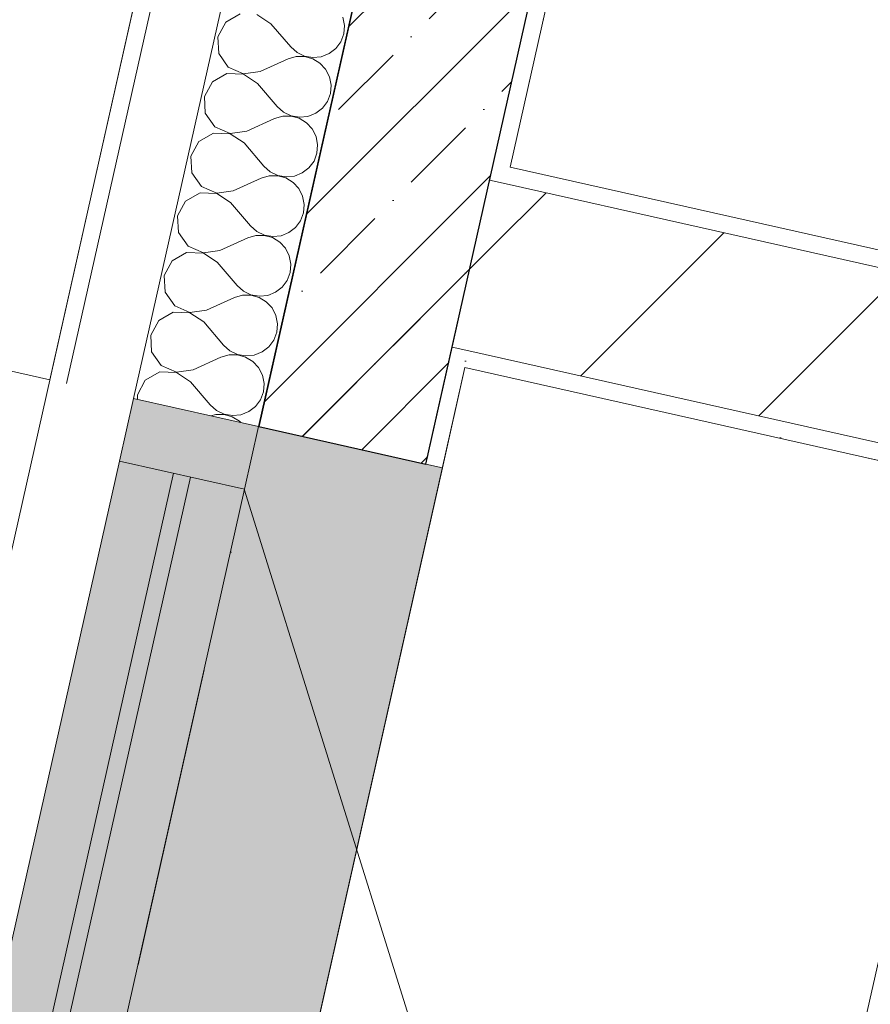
# Model space of a CAD drawing. Header units: millimetres. Extents: x -7145539 to -6664766, y 5874041 to 6141700.
# Tile 34 of 177: x -6940545 to -6939551, y 5896991 to 5898141. Entities that reach past the tile are written whole.
import ezdxf
from ezdxf.enums import TextEntityAlignment as Align

# ---------------------------------------------------------------- set-up
doc = ezdxf.new("R2010")
doc.units = ezdxf.units.MM
doc.header["$MEASUREMENT"] = 0
doc.linetypes.add('Штрихпунктирная', pattern=[670.277762, 352.777767, -176.388884, 0, -141.111112])
for name, color, linetype, lineweight in [('0_Ном._пера__120', 7, 'Continuous', 0), ('S - квартира_помещение.АР_Ном._пера__101', 252, 'Continuous', 0), ('АР-Стены_внешние_.АР_Ном._пера__1', 7, 'Continuous', 30), ('АР-Стены_внешние_.АР_Ном._пера__120', 7, 'Continuous', 15), ('АР-Стены_внутренние_пилоны.АР_Ном._пера__1', 7, 'Continuous', 15), ('АР-Чертеж-Оси_Осевые размеры.АР_Ном._пера__120', 7, 'Continuous', 0), ('АР-Чертеж-Размеры.АР_Ном._пера__1', 7, 'Continuous', 0), ('Окна Archicad_Ном._пера__1', 7, 'Continuous', 0), ('Окна Archicad_Ном._пера__120', 7, 'Continuous', 0), ('Паспорта Зон Archicad_Ном._пера__1', 7, 'Continuous', 0)]:
    doc.layers.add(name, color=color, linetype=linetype, lineweight=lineweight)
for name, color, linetype in [('S - квартира_помещение.АР', 7, 'Continuous'), ('АР-Стены_внешние_.АР', 7, 'Continuous'), ('АР-Стены_внутренние_пилоны.АР', 7, 'Continuous'), ('АР-Чертеж-Оси_Осевые размеры.АР', 7, 'Continuous'), ('АР-Чертеж-Размеры.АР', 7, 'Continuous'), ('Окна Archicad', 7, 'Continuous')]:
    doc.layers.add(name, color=color, linetype=linetype)
doc.styles.add('РЎР“Р•РќР•Р\xa0Р\x98Р\xa0_РЎРўР\x98Р›Р¬_1', font='txt')
doc.styles.add('РЎР“Р•РќР•Р\xa0Р\x98Р\xa0_РЎРўР\x98Р›Р¬_2', font='GOTHIC.TTF')
doc.styles.add('РЎР“Р•РќР•Р\xa0Р\x98Р\xa0_РЎРўР\x98Р›Р¬_6', font='GOST_Common.ttf')
doc.dimstyles.new('СГЕНЕРИР_СТИЛЬ__1', dxfattribs={"dimtxt": 150, "dimasz": 142.5, "dimexe": 0.18, "dimexo": 0.0625, "dimgap": 0, "dimtad": 1, "dimdec": 0, "dimzin": 0, "dimdsep": 46, "dimtxsty": 'РЎР“Р•РќР•Р\xa0Р\x98Р\xa0_РЎРўР\x98Р›Р¬_6', "dimblk": 'ARROWHEAD_6', "dimblk1": 'ARROWHEAD_6', "dimblk2": 'ARROWHEAD_6', "dimcen": 0.09, "dimse1": 1, "dimse2": 1, "dimclrd": 7, "dimclre": 7, "dimclrt": 7, "dimazin": 0, "dimtfac": 1, "dimtdec": 4, "dimtmove": 0, "dimatfit": 3, "dimfxl": 1, "dimtolj": 1, "dimtzin": 0, "dimarcsym": 0})
doc.dimstyles.new('СГЕНЕРИР_СТИЛЬ__11', dxfattribs={"dimtxt": 150, "dimasz": 142.5, "dimexe": 0.18, "dimexo": 10670.407976, "dimgap": 0, "dimtad": 1, "dimdec": 0, "dimzin": 0, "dimdsep": 46, "dimtxsty": 'РЎР“Р•РќР•Р\xa0Р\x98Р\xa0_РЎРўР\x98Р›Р¬_6', "dimblk": 'ARROWHEAD_6', "dimblk1": 'ARROWHEAD_6', "dimblk2": 'ARROWHEAD_6', "dimcen": 0.09, "dimclrd": 7, "dimclre": 7, "dimclrt": 7, "dimazin": 0, "dimtfac": 1, "dimtdec": 4, "dimtmove": 0, "dimatfit": 3, "dimfxl": 1, "dimtolj": 1, "dimtzin": 0, "dimarcsym": 0})
doc.dimstyles.new('СГЕНЕРИР_СТИЛЬ__12', dxfattribs={"dimtxt": 150, "dimasz": 142.5, "dimexe": 0.18, "dimexo": 0.157494, "dimgap": 0, "dimtad": 1, "dimdec": 0, "dimzin": 0, "dimdsep": 46, "dimtxsty": 'РЎР“Р•РќР•Р\xa0Р\x98Р\xa0_РЎРўР\x98Р›Р¬_6', "dimblk": 'ARROWHEAD_6', "dimblk1": 'ARROWHEAD_6', "dimblk2": 'ARROWHEAD_6', "dimcen": 0.09, "dimclrd": 7, "dimclre": 7, "dimclrt": 7, "dimazin": 0, "dimtfac": 1, "dimtdec": 4, "dimtmove": 0, "dimatfit": 3, "dimfxl": 1, "dimtolj": 1, "dimtzin": 0, "dimarcsym": 0})
pattern_1 = [(45, (-6321637.81, 6319297.94), (-111.369318, 111.369318), [0, -105, 0, -157.5]), (110, (-6321287.81, 6319297.94), (148.001588, 53.868173), [0, -77, 0, -133])]
pattern_2 = [(45, (-6321637.81, 6318947.94), (-127.279217, 127.279217), [])]

# ---------------------------------------------------------------- blocks, each defined once
blk = doc.blocks.new('Жилая комната №2_2_33_1', base_point=(-6938241.6, 5901599.4))
at = {"layer": 'S - квартира_помещение.АР_Ном._пера__101', "color": 252, "linetype": 'Continuous', "lineweight": 0, "flags": 128}
blk.add_lwpolyline([(-6935650.1, 5902152.8), (-6938869.8, 5902875.9), (-6939972, 5897968.6), (-6936752.3, 5897245.4)], close=True, dxfattribs=at)
at = {"layer": 'Паспорта Зон Archicad_Ном._пера__1', "color": 7, "lineweight": 0, "style": 'РЎР“Р•РќР•Р\xa0Р\x98Р\xa0_РЎРўР\x98Р›Р¬_1'}
blk.add_attdef('ROOM_NUMBER', text='', height=250, rotation=347.3411, dxfattribs=at).set_placement((-6937670.1, 5900870.7), align=Align.MIDDLE_CENTER)
blk = doc.blocks.new('Жилая комната №3_3_48_1', base_point=(-6939724.1, 5891678.4))
at = {"layer": 'S - квартира_помещение.АР_Ном._пера__101', "color": 252, "linetype": 'Continuous', "lineweight": 0, "flags": 128}
blk.add_lwpolyline([(-6937768.9, 5892718.2), (-6936804.7, 5897011.2), (-6940024.6, 5897734.4), (-6940988.8, 5893441.4)], close=True, dxfattribs=at)
at = {"layer": 'Паспорта Зон Archicad_Ном._пера__1', "color": 7, "lineweight": 0, "style": 'РЎР“Р•РќР•Р\xa0Р\x98Р\xa0_РЎРўР\x98Р›Р¬_1'}
blk.add_attdef('ROOM_NUMBER', text='', height=250, rotation=347.3411, dxfattribs=at).set_placement((-6938769.5, 5895734.2), align=Align.MIDDLE_CENTER)
blk = doc.blocks.new('*X916', base_point=(-6321637.8, 6318947.9))
at = {"layer": 'АР-Стены_внешние_.АР_Ном._пера__1', "color": 7, "linetype": 'Continuous', "lineweight": 0}
for p, q in [((-6940287.1, 5898147.5), (-6940304.1, 5898137.8)), ((-6940251.4, 5898136), (-6940267.6, 5898146.9)), ((-6940165.4, 5898134), (-6940167.3, 5898143.7)), ((-6940304.1, 5898137.8), (-6940313.4, 5898120.7)), ((-6940251.4, 5898136), (-6940228.2, 5898108.9)), ((-6940166.2, 5898124.2), (-6940165.4, 5898134)), ((-6940313.4, 5898120.7), (-6940312.3, 5898101.2)), ((-6940169.6, 5898115), (-6940166.2, 5898124.2)), ((-6940228.2, 5898108.9), (-6940220.8, 5898102.3)), ((-6940183.3, 5898101.1), (-6940175.5, 5898107.1)), ((-6940175.5, 5898107.1), (-6940169.6, 5898115)), ((-6940312.3, 5898101.2), (-6940301.1, 5898085.2)), ((-6940263.9, 5898080.3), (-6940231.3, 5898094.9)), ((-6940221.9, 5898097.7), (-6940231.3, 5898094.9)), ((-6940212, 5898097.8), (-6940221.9, 5898097.7)), ((-6940220.8, 5898102.3), (-6940211.9, 5898098.1)), ((-6940202.5, 5898095.1), (-6940212, 5898097.8)), ((-6940211.9, 5898098.1), (-6940202.2, 5898096.4)), ((-6940194.1, 5898090), (-6940202.5, 5898095.1)), ((-6940202.2, 5898096.4), (-6940192.4, 5898097.4)), ((-6940192.4, 5898097.4), (-6940183.3, 5898101.1)), ((-6940301.1, 5898085.2), (-6940283.2, 5898077.5)), ((-6940187.4, 5898082.8), (-6940194.1, 5898090)), ((-6940182.9, 5898074), (-6940187.4, 5898082.8)), ((-6940302.8, 5898077.8), (-6940319.7, 5898068.1)), ((-6940283.3, 5898077.2), (-6940302.8, 5898077.8)), ((-6940267, 5898066.3), (-6940283.3, 5898077.2)), ((-6940283.2, 5898077.5), (-6940263.9, 5898080.3)), ((-6940181, 5898064.4), (-6940182.9, 5898074)), ((-6940319.7, 5898068.1), (-6940329, 5898051)), ((-6940267, 5898066.3), (-6940243.8, 5898039.2)), ((-6940181.8, 5898054.5), (-6940181, 5898064.4)), ((-6940329, 5898051), (-6940327.9, 5898031.5)), ((-6940185.3, 5898045.3), (-6940181.8, 5898054.5)), ((-6940243.8, 5898039.2), (-6940236.5, 5898032.6)), ((-6940198.9, 5898031.4), (-6940191.1, 5898037.4)), ((-6940191.1, 5898037.4), (-6940185.3, 5898045.3)), ((-6940327.9, 5898031.5), (-6940316.8, 5898015.5)), ((-6940279.5, 5898010.6), (-6940247, 5898025.2)), ((-6940237.5, 5898028), (-6940247, 5898025.2)), ((-6940227.7, 5898028.1), (-6940237.5, 5898028)), ((-6940236.5, 5898032.6), (-6940227.6, 5898028.4)), ((-6940218.2, 5898025.5), (-6940227.7, 5898028.1)), ((-6940227.6, 5898028.4), (-6940217.9, 5898026.7)), ((-6940209.7, 5898020.3), (-6940218.2, 5898025.5)), ((-6940217.9, 5898026.7), (-6940208.1, 5898027.7)), ((-6940208.1, 5898027.7), (-6940198.9, 5898031.4)), ((-6940316.8, 5898015.5), (-6940298.9, 5898007.8)), ((-6940203, 5898013.1), (-6940209.7, 5898020.3)), ((-6940198.6, 5898004.3), (-6940203, 5898013.1)), ((-6940318.4, 5898008.1), (-6940335.4, 5897998.5)), ((-6940298.9, 5898007.5), (-6940318.4, 5898008.1)), ((-6940298.9, 5898007.8), (-6940279.5, 5898010.6)), ((-6940282.7, 5897996.7), (-6940298.9, 5898007.5)), ((-6940196.7, 5897994.7), (-6940198.6, 5898004.3)), ((-6940335.4, 5897998.5), (-6940344.7, 5897981.3)), ((-6940282.7, 5897996.7), (-6940259.5, 5897969.5)), ((-6940197.5, 5897984.8), (-6940196.7, 5897994.7)), ((-6940344.7, 5897981.3), (-6940343.6, 5897961.8)), ((-6940200.9, 5897975.6), (-6940197.5, 5897984.8)), ((-6940259.5, 5897969.5), (-6940252.1, 5897962.9)), ((-6940214.6, 5897961.7), (-6940206.8, 5897967.7)), ((-6940206.8, 5897967.7), (-6940200.9, 5897975.6)), ((-6940343.6, 5897961.8), (-6940332.4, 5897945.8)), ((-6940253.2, 5897958.3), (-6940262.6, 5897955.5)), ((-6940243.3, 5897958.4), (-6940253.2, 5897958.3)), ((-6940252.1, 5897962.9), (-6940243.2, 5897958.7)), ((-6940233.8, 5897955.8), (-6940243.3, 5897958.4)), ((-6940243.2, 5897958.7), (-6940233.5, 5897957)), ((-6940225.4, 5897950.6), (-6940233.8, 5897955.8)), ((-6940233.5, 5897957), (-6940223.7, 5897958)), ((-6940223.7, 5897958), (-6940214.6, 5897961.7)), ((-6940332.4, 5897945.8), (-6940314.5, 5897938.1)), ((-6940295.2, 5897940.9), (-6940262.6, 5897955.5)), ((-6940218.7, 5897943.4), (-6940225.4, 5897950.6)), ((-6940334.1, 5897938.5), (-6940351, 5897928.8)), ((-6940314.6, 5897937.8), (-6940334.1, 5897938.5)), ((-6940298.3, 5897927), (-6940314.6, 5897937.8)), ((-6940314.5, 5897938.1), (-6940295.2, 5897940.9)), ((-6940214.2, 5897934.6), (-6940218.7, 5897943.4)), ((-6940212.3, 5897925), (-6940214.2, 5897934.6)), ((-6940351, 5897928.8), (-6940360.3, 5897911.6)), ((-6940298.3, 5897927), (-6940275.1, 5897899.8)), ((-6940213.1, 5897915.1), (-6940212.3, 5897925)), ((-6940360.3, 5897911.6), (-6940359.3, 5897892.1)), ((-6940216.6, 5897905.9), (-6940213.1, 5897915.1)), ((-6940275.1, 5897899.8), (-6940267.8, 5897893.3)), ((-6940222.4, 5897898), (-6940216.6, 5897905.9)), ((-6940359.3, 5897892.1), (-6940348.1, 5897876.1)), ((-6940268.8, 5897888.6), (-6940278.3, 5897885.9)), ((-6940259, 5897888.7), (-6940268.8, 5897888.6)), ((-6940267.8, 5897893.3), (-6940258.9, 5897889)), ((-6940249.5, 5897886.1), (-6940259, 5897888.7)), ((-6940258.9, 5897889), (-6940249.2, 5897887.3)), ((-6940249.2, 5897887.3), (-6940239.4, 5897888.3)), ((-6940239.4, 5897888.3), (-6940230.2, 5897892)), ((-6940230.2, 5897892), (-6940222.4, 5897898)), ((-6940348.1, 5897876.1), (-6940330.2, 5897868.4)), ((-6940310.8, 5897871.2), (-6940278.3, 5897885.9)), ((-6940241, 5897881), (-6940249.5, 5897886.1)), ((-6940234.3, 5897873.7), (-6940241, 5897881)), ((-6940349.7, 5897868.8), (-6940366.7, 5897859.1)), ((-6940330.2, 5897868.1), (-6940349.7, 5897868.8)), ((-6940330.2, 5897868.4), (-6940310.8, 5897871.2)), ((-6940314, 5897857.3), (-6940330.2, 5897868.1)), ((-6940229.9, 5897864.9), (-6940234.3, 5897873.7)), ((-6940228, 5897855.3), (-6940229.9, 5897864.9)), ((-6940366.7, 5897859.1), (-6940376, 5897841.9)), ((-6940314, 5897857.3), (-6940290.8, 5897830.1)), ((-6940228.8, 5897845.5), (-6940228, 5897855.3)), ((-6940376, 5897841.9), (-6940374.9, 5897822.4)), ((-6940232.2, 5897836.2), (-6940228.8, 5897845.5)), ((-6940290.8, 5897830.1), (-6940283.4, 5897823.6)), ((-6940238.1, 5897828.3), (-6940232.2, 5897836.2)), ((-6940374.9, 5897822.4), (-6940363.7, 5897806.4)), ((-6940284.5, 5897818.9), (-6940293.9, 5897816.2)), ((-6940274.6, 5897819), (-6940284.5, 5897818.9)), ((-6940283.4, 5897823.6), (-6940274.6, 5897819.3)), ((-6940274.6, 5897819.3), (-6940264.8, 5897817.6)), ((-6940265.1, 5897816.4), (-6940274.6, 5897819)), ((-6940264.8, 5897817.6), (-6940255, 5897818.6)), ((-6940255, 5897818.6), (-6940245.9, 5897822.3)), ((-6940245.9, 5897822.3), (-6940238.1, 5897828.3)), ((-6940363.7, 5897806.4), (-6940345.8, 5897798.7)), ((-6940326.5, 5897801.5), (-6940293.9, 5897816.2)), ((-6940256.7, 5897811.3), (-6940265.1, 5897816.4)), ((-6940250, 5897804), (-6940256.7, 5897811.3)), ((-6940365.4, 5897799.1), (-6940382.3, 5897789.4)), ((-6940345.9, 5897798.4), (-6940365.4, 5897799.1)), ((-6940329.6, 5897787.6), (-6940345.9, 5897798.4)), ((-6940345.8, 5897798.7), (-6940326.5, 5897801.5)), ((-6940245.5, 5897795.3), (-6940250, 5897804)), ((-6940243.6, 5897785.6), (-6940245.5, 5897795.3)), ((-6940382.3, 5897789.4), (-6940391.6, 5897772.2)), ((-6940329.6, 5897787.6), (-6940306.5, 5897760.4)), ((-6940244.4, 5897775.8), (-6940243.6, 5897785.6)), ((-6940391.6, 5897772.2), (-6940390.6, 5897752.7)), ((-6940247.9, 5897766.5), (-6940244.4, 5897775.8)), ((-6940306.5, 5897760.4), (-6940299.1, 5897753.9)), ((-6940253.8, 5897758.6), (-6940247.9, 5897766.5)), ((-6940390.6, 5897752.7), (-6940379.4, 5897736.7)), ((-6940300.1, 5897749.2), (-6940309.6, 5897746.5)), ((-6940290.3, 5897749.3), (-6940300.1, 5897749.2)), ((-6940299.1, 5897753.9), (-6940290.2, 5897749.6)), ((-6940280.8, 5897746.7), (-6940290.3, 5897749.3)), ((-6940290.2, 5897749.6), (-6940280.5, 5897747.9)), ((-6940280.5, 5897747.9), (-6940270.7, 5897748.9)), ((-6940270.7, 5897748.9), (-6940261.6, 5897752.6)), ((-6940261.6, 5897752.6), (-6940253.8, 5897758.6)), ((-6940342.2, 5897731.8), (-6940309.6, 5897746.5)), ((-6940272.4, 5897741.6), (-6940280.8, 5897746.7)), ((-6940265.7, 5897734.3), (-6940272.4, 5897741.6)), ((-6940381, 5897729.4), (-6940398, 5897719.7)), ((-6940361.5, 5897728.7), (-6940381, 5897729.4)), ((-6940379.4, 5897736.7), (-6940361.5, 5897729)), ((-6940361.5, 5897729), (-6940342.2, 5897731.8)), ((-6940345.3, 5897717.9), (-6940361.5, 5897728.7)), ((-6940261.2, 5897725.6), (-6940265.7, 5897734.3)), ((-6940259.3, 5897715.9), (-6940261.2, 5897725.6)), ((-6940398, 5897719.7), (-6940407.3, 5897702.5)), ((-6940345.3, 5897717.9), (-6940322.1, 5897690.7)), ((-6940260.1, 5897706.1), (-6940259.3, 5897715.9)), ((-6940263.6, 5897696.8), (-6940260.1, 5897706.1)), ((-6940407.3, 5897702.5), (-6940407, 5897697.2)), ((-6940269.4, 5897688.9), (-6940263.6, 5897696.8)), ((-6940322.1, 5897690.7), (-6940314.7, 5897684.2)), ((-6940305.9, 5897679.6), (-6940315.8, 5897679.5)), ((-6940314.7, 5897684.2), (-6940305.9, 5897679.9)), ((-6940305.9, 5897679.9), (-6940296.2, 5897678.2)), ((-6940296.4, 5897677), (-6940305.9, 5897679.6)), ((-6940286.4, 5897679.2), (-6940277.2, 5897682.9)), ((-6940277.2, 5897682.9), (-6940269.4, 5897688.9)), ((-6940315.8, 5897679.5), (-6940321.3, 5897677.9)), ((-6940288, 5897671.9), (-6940296.4, 5897677)), ((-6940296.2, 5897678.2), (-6940286.4, 5897679.2)), ((-6940286.4, 5897670.1), (-6940288, 5897671.9))]:
    blk.add_line(p, q, dxfattribs=at)
blk = doc.blocks.new('Горизонтальное Многостворчатое Окно 23[26]_1', base_point=(-6321637.8, 6318947.9))
at = {"layer": 'Окна Archicad', "linetype": 'Continuous', "lineweight": 0, "true_color": 0xffffff}
for points in [[(-6940265.6, 5897665.4), (-6940411.9, 5897698.3), (-6940428.3, 5897625.1), (-6940282, 5897592.3)], [(-6940265.6, 5897665.4), (-6940703.8, 5895714.3), (-6940489.1, 5895666.1), (-6940050.9, 5897617.2)], [(-6940282, 5897592.3), (-6940428.3, 5897625.1), (-6940622.8, 5896759.3), (-6940476.5, 5896726.5)]]:
    blk.add_hatch(color=7, dxfattribs=at).paths.add_polyline_path(points)
at = {"layer": 'Окна Archicad_Ном._пера__1', "color": 7, "linetype": 'Continuous', "lineweight": 15}
blk.add_line((-6940265.6, 5897665.4), (-6940070.4, 5897621.6), dxfattribs=at)
at = {"layer": 'Окна Archicad_Ном._пера__1', "color": 7, "linetype": 'Continuous', "lineweight": 0}
blk.add_line((-6940070.4, 5897621.6), (-6940050.9, 5897617.2), dxfattribs=at)
at = {"layer": 'Окна Archicad_Ном._пера__120', "color": 7, "linetype": 'Continuous', "lineweight": 0}
for p, q in [((-6940428.3, 5897625.1), (-6940411.9, 5897698.3)), ((-6940411.9, 5897698.3), (-6940265.6, 5897665.4)), ((-6940265.6, 5897665.4), (-6940282, 5897592.3)), ((-6940428.3, 5897625.1), (-6940622.8, 5896759.3)), ((-6940282, 5897592.3), (-6940428.3, 5897625.1)), ((-6940559.4, 5896745.1), (-6940364.9, 5897610.9)), ((-6940050.9, 5897617.2), (-6940489.1, 5895666.1)), ((-6940345.4, 5897606.5), (-6940539.9, 5896740.7)), ((-6940282, 5897592.3), (-6940476.5, 5896726.5))]:
    blk.add_line(p, q, dxfattribs=at)
blk = doc.blocks.new('Стена_241_1', base_point=(-6937778.1, 5907827.4))
at = {"layer": 'АР-Стены_внешние_.АР', "linetype": 'Continuous', "lineweight": 0, "true_color": 0x000000}
h = blk.add_hatch(dxfattribs=at)
h.set_pattern_fill('БЛОКИ_БЕТОННЫЕ_ЭФФЕКТИВН_70', color=18, style=0, pattern_type=2)
h.set_pattern_definition([(45, (-6321637.81, 6318947.94), (-127.27922, 127.27922), [])])
h.paths.add_polyline_path([(-6939781.2, 5899821.7), (-6940265.6, 5897665.4), (-6940070.4, 5897621.6), (-6939586.1, 5899777.9)])
h = blk.add_hatch(dxfattribs=at)
h.set_pattern_fill('ШТУКАТУРКА__ГИПС_01_0001', color=18, style=0, pattern_type=2)
h.set_pattern_definition(pattern_1)
h.paths.add_polyline_path([(-6939972, 5897968.6), (-6939566.6, 5899773.5), (-6939586.1, 5899777.9), (-6939991.5, 5897972.9)])
h = blk.add_hatch(dxfattribs=at)
h.set_pattern_fill('ШТУКАТУРКА__ГИПС_01_0001', color=18, style=0, pattern_type=2)
h.set_pattern_definition(pattern_1)
h.paths.add_polyline_path([(-6939976.4, 5897949.1), (-6939972, 5897968.6), (-6939991.5, 5897972.9), (-6939995.9, 5897953.4)])
h = blk.add_hatch(dxfattribs=at)
h.set_pattern_fill('ШТУКАТУРКА__ГИПС_01_0001', color=18, style=0, pattern_type=2)
h.set_pattern_definition(pattern_1)
h.paths.add_polyline_path([(-6940024.6, 5897734.4), (-6940020.2, 5897753.9), (-6940039.7, 5897758.3), (-6940044.1, 5897738.8)])
h = blk.add_hatch(dxfattribs=at)
h.set_pattern_fill('ШТУКАТУРКА__ГИПС_01_0001', color=18, style=0, pattern_type=2)
h.set_pattern_definition(pattern_1)
h.paths.add_polyline_path([(-6940044.1, 5897738.8), (-6940070.4, 5897621.6), (-6940050.9, 5897617.2), (-6940024.6, 5897734.4)])
at = {"layer": 'АР-Стены_внешние_.АР_Ном._пера__1', "color": 7, "linetype": 'Continuous', "lineweight": 0}
for p, q in [((-6940005.7, 5899872.1), (-6940490, 5897715.8)), ((-6939927.6, 5899854.6), (-6940411.9, 5897698.3))]:
    blk.add_line(p, q, dxfattribs=at)
at = {"layer": 'АР-Стены_внешние_.АР_Ном._пера__1', "color": 7, "linetype": 'Continuous', "lineweight": 15}
for p, q in [((-6939781.2, 5899821.7), (-6940265.6, 5897665.4)), ((-6939995.9, 5897953.4), (-6939586.1, 5899777.9)), ((-6939995.9, 5897953.4), (-6940039.7, 5897758.3)), ((-6939976.4, 5897949.1), (-6939995.9, 5897953.4)), ((-6940070.4, 5897621.6), (-6940039.7, 5897758.3)), ((-6940039.7, 5897758.3), (-6940020.2, 5897753.9))]:
    blk.add_line(p, q, dxfattribs=at)
at = {"layer": 'АР-Стены_внешние_.АР_Ном._пера__1', "color": 7, "linetype": 'Continuous', "lineweight": 0, "flags": 128}
for points in [[(-6940025.2, 5899876.5), (-6940509.5, 5897720.2)], [(-6939972, 5897968.6), (-6939566.6, 5899773.5)], [(-6940050.9, 5897617.2), (-6940024.6, 5897734.4)]]:
    blk.add_lwpolyline(points, dxfattribs=at)
at = {"layer": 'АР-Стены_внешние_.АР', "color": 7, "lineweight": 0}
blk.add_blockref('*X916', (-6321637.8, 6318947.9), dxfattribs=at)
at = {"layer": 'Окна Archicad', "color": 7, "linetype": 'Continuous', "lineweight": 0}
blk.add_blockref('Горизонтальное Многостворчатое Окно 23[26]_1', (-6321637.8, 6318947.9), dxfattribs=at)
blk = doc.blocks.new('Стена_259_1', base_point=(-6936661.5, 5897102))
at = {"layer": 'АР-Стены_внутренние_пилоны.АР', "linetype": 'Continuous', "lineweight": 0, "true_color": 0x000000}
h = blk.add_hatch(dxfattribs=at)
h.set_pattern_fill('ШТУКАТУРКА__ГИПС_01_0001', color=18, style=0, pattern_type=2)
h.set_pattern_definition(pattern_1)
h.paths.add_polyline_path([(-6936752.3, 5897245.4), (-6939972, 5897968.6), (-6939976.4, 5897949.1), (-6936756.7, 5897225.9)])
h = blk.add_hatch(dxfattribs=at)
h.set_pattern_fill('БЛОКИ_БЕТОННЫЕ_ЭФФЕКТИВН_78', color=18, style=0, pattern_type=2)
h.set_pattern_definition(pattern_2)
h.paths.add_polyline_path([(-6940020.2, 5897753.9), (-6939976.4, 5897949.1), (-6939995.9, 5897953.4), (-6940039.7, 5897758.3)])
h = blk.add_hatch(dxfattribs=at)
h.set_pattern_fill('БЛОКИ_БЕТОННЫЕ_ЭФФЕКТИВН_78', color=18, style=0, pattern_type=2)
h.set_pattern_definition(pattern_2)
h.paths.add_polyline_path([(-6939976.4, 5897949.1), (-6940020.2, 5897753.9), (-6936781, 5897026.4), (-6936737.2, 5897221.5)])
h = blk.add_hatch(dxfattribs=at)
h.set_pattern_fill('ШТУКАТУРКА__ГИПС_01_0001', color=18, style=0, pattern_type=2)
h.set_pattern_definition(pattern_1)
h.paths.add_polyline_path([(-6936800.3, 5897030.7), (-6940020.2, 5897753.9), (-6940024.6, 5897734.4), (-6936804.7, 5897011.2)])
at = {"layer": 'АР-Стены_внешние_.АР_Ном._пера__1', "color": 7, "linetype": 'Continuous', "lineweight": 15}
for p, q in [((-6939995.9, 5897953.4), (-6940039.7, 5897758.3)), ((-6939976.4, 5897949.1), (-6939995.9, 5897953.4)), ((-6940039.7, 5897758.3), (-6940020.2, 5897753.9))]:
    blk.add_line(p, q, dxfattribs=at)
at = {"layer": 'АР-Стены_внутренние_пилоны.АР_Ном._пера__1', "color": 7, "linetype": 'Continuous', "lineweight": 15}
for p, q in [((-6936756.7, 5897225.9), (-6939976.4, 5897949.1)), ((-6940020.2, 5897753.9), (-6936800.3, 5897030.7))]:
    blk.add_line(p, q, dxfattribs=at)
at = {"layer": 'АР-Стены_внутренние_пилоны.АР_Ном._пера__1', "color": 7, "linetype": 'Continuous', "lineweight": 0, "flags": 128}
for points in [[(-6936752.3, 5897245.4), (-6939972, 5897968.6)], [(-6940024.6, 5897734.4), (-6936804.7, 5897011.2)]]:
    blk.add_lwpolyline(points, dxfattribs=at)
blk = doc.blocks.new('Стандартный Маркер Сетки[164]_1', base_point=(-6937759.6, 5908822.2))
at = {"layer": 'АР-Чертеж-Оси_Осевые размеры.АР_Ном._пера__120', "color": 7, "linetype": 'Штрихпунктирная', "lineweight": 0}
blk.add_line((-6937978.7, 5907846.5), (-6942541.2, 5887532.1), dxfattribs=at)
at = {"layer": 'АР-Чертеж-Оси_Осевые размеры.АР_Ном._пера__120', "color": 7, "lineweight": 0, "style": 'РЎР“Р•РќР•Р\xa0Р\x98Р\xa0_РЎРўР\x98Р›Р¬_2'}
blk.add_attdef('AC_MarkerText_1', text='', height=350, rotation=347.3417, dxfattribs=at).set_placement((-6942800, 5886249.6), align=Align.TOP_CENTER)
blk = doc.blocks.new('Стандартный Маркер Сетки[179]_1', base_point=(-6937759.6, 5908822.2))
at = {"layer": 'АР-Чертеж-Оси_Осевые размеры.АР_Ном._пера__120', "color": 7, "linetype": 'Штрихпунктирная', "lineweight": 0}
blk.add_line((-6937978.7, 5907846.5), (-6942541.2, 5887532.1), dxfattribs=at)
at = {"layer": 'АР-Чертеж-Оси_Осевые размеры.АР_Ном._пера__120', "color": 7, "lineweight": 0, "style": 'РЎР“Р•РќР•Р\xa0Р\x98Р\xa0_РЎРўР\x98Р›Р¬_2'}
blk.add_attdef('AC_MarkerText_1', text='', height=350, rotation=347.3417, dxfattribs=at).set_placement((-6942800, 5886249.6), align=Align.TOP_CENTER)
blk = doc.blocks.new('Стандартный Маркер Сетки[180]_1', base_point=(-6937759.6, 5908822.2))
at = {"layer": 'АР-Чертеж-Оси_Осевые размеры.АР_Ном._пера__120', "color": 7, "linetype": 'Штрихпунктирная', "lineweight": 0}
blk.add_line((-6937978.7, 5907846.5), (-6942541.2, 5887532.1), dxfattribs=at)
at = {"layer": 'АР-Чертеж-Оси_Осевые размеры.АР_Ном._пера__120', "color": 7, "lineweight": 0, "style": 'РЎР“Р•РќР•Р\xa0Р\x98Р\xa0_РЎРўР\x98Р›Р¬_2'}
blk.add_attdef('AC_MarkerText_1', text='', height=350, rotation=347.3417, dxfattribs=at).set_placement((-6942800, 5886249.6), align=Align.TOP_CENTER)
blk = doc.blocks.new('Стандартный Маркер Сетки[181]_1', base_point=(-6937759.6, 5908822.2))
at = {"layer": 'АР-Чертеж-Оси_Осевые размеры.АР_Ном._пера__120', "color": 7, "linetype": 'Штрихпунктирная', "lineweight": 0}
blk.add_line((-6937978.7, 5907846.5), (-6942541.2, 5887532.1), dxfattribs=at)
at = {"layer": 'АР-Чертеж-Оси_Осевые размеры.АР_Ном._пера__120', "color": 7, "lineweight": 0, "style": 'РЎР“Р•РќР•Р\xa0Р\x98Р\xa0_РЎРўР\x98Р›Р¬_2'}
blk.add_attdef('AC_MarkerText_1', text='', height=350, rotation=347.3417, dxfattribs=at).set_placement((-6942800, 5886249.6), align=Align.TOP_CENTER)
blk = doc.blocks.new('Стандартный Маркер Сетки[184]_1', base_point=(-6937759.6, 5908822.2))
at = {"layer": 'АР-Чертеж-Оси_Осевые размеры.АР_Ном._пера__120', "color": 7, "linetype": 'Штрихпунктирная', "lineweight": 0}
blk.add_line((-6937978.7, 5907846.5), (-6942541.2, 5887532.1), dxfattribs=at)
at = {"layer": 'АР-Чертеж-Оси_Осевые размеры.АР_Ном._пера__120', "color": 7, "lineweight": 0, "style": 'РЎР“Р•РќР•Р\xa0Р\x98Р\xa0_РЎРўР\x98Р›Р¬_2'}
blk.add_attdef('AC_MarkerText_1', text='', height=350, rotation=347.3417, dxfattribs=at).set_placement((-6942800, 5886249.6), align=Align.TOP_CENTER)
blk = doc.blocks.new('Стандартный Маркер Сетки[192]_1', base_point=(-6937759.6, 5908822.2))
at = {"layer": 'АР-Чертеж-Оси_Осевые размеры.АР_Ном._пера__120', "color": 7, "linetype": 'Штрихпунктирная', "lineweight": 0}
blk.add_line((-6937978.7, 5907846.5), (-6942541.2, 5887532.1), dxfattribs=at)
at = {"layer": 'АР-Чертеж-Оси_Осевые размеры.АР_Ном._пера__120', "color": 7, "lineweight": 0, "style": 'РЎР“Р•РќР•Р\xa0Р\x98Р\xa0_РЎРўР\x98Р›Р¬_2'}
blk.add_attdef('AC_MarkerText_1', text='', height=350, rotation=347.3417, dxfattribs=at).set_placement((-6942800, 5886249.6), align=Align.TOP_CENTER)
blk = doc.blocks.new('Стандартный Маркер Сетки[193]_1', base_point=(-6937759.6, 5908822.2))
at = {"layer": 'АР-Чертеж-Оси_Осевые размеры.АР_Ном._пера__120', "color": 7, "linetype": 'Штрихпунктирная', "lineweight": 0}
blk.add_line((-6937978.7, 5907846.5), (-6942541.2, 5887532.1), dxfattribs=at)
at = {"layer": 'АР-Чертеж-Оси_Осевые размеры.АР_Ном._пера__120', "color": 7, "lineweight": 0, "style": 'РЎР“Р•РќР•Р\xa0Р\x98Р\xa0_РЎРўР\x98Р›Р¬_2'}
blk.add_attdef('AC_MarkerText_1', text='', height=350, rotation=347.3417, dxfattribs=at).set_placement((-6942800, 5886249.6), align=Align.TOP_CENTER)
blk = doc.blocks.new('Стандартный Маркер Сетки[194]_1', base_point=(-6937759.6, 5908822.2))
at = {"layer": 'АР-Чертеж-Оси_Осевые размеры.АР_Ном._пера__120', "color": 7, "linetype": 'Штрихпунктирная', "lineweight": 0}
blk.add_line((-6937978.7, 5907846.5), (-6942541.2, 5887532.1), dxfattribs=at)
at = {"layer": 'АР-Чертеж-Оси_Осевые размеры.АР_Ном._пера__120', "color": 7, "lineweight": 0, "style": 'РЎР“Р•РќР•Р\xa0Р\x98Р\xa0_РЎРўР\x98Р›Р¬_2'}
blk.add_attdef('AC_MarkerText_1', text='', height=350, rotation=347.3417, dxfattribs=at).set_placement((-6942800, 5886249.6), align=Align.TOP_CENTER)
blk = doc.blocks.new('*D1277', base_point=(-6321637.8, 6318947.9))
at = {"layer": 'АР-Чертеж-Размеры.АР_Ном._пера__1', "color": 7, "linetype": 'Continuous', "lineweight": 0, "transparency": 16777216}
for p, q in [((-6940703.3, 5894712.1), (-6940641.7, 5894986.5)), ((-6940582.9, 5894906.1), (-6940762.1, 5894792.6)), ((-6940782.3, 5894874), (-6940672.5, 5894849.3)), ((-6940672.5, 5894849.3), (-6937452.6, 5894126.2)), ((-6937483.4, 5893989), (-6937421.8, 5894263.4)), ((-6937542.2, 5894069.4), (-6937363, 5894182.9)), ((-6937452.6, 5894126.2), (-6937342.9, 5894101.5))]:
    blk.add_line(p, q, dxfattribs=at)
at = {"layer": 'АР-Чертеж-Размеры.АР_Ном._пера__1', "color": 7, "lineweight": 0, "transparency": 16777216, "insert": (-6939288.7, 5894569.3), "char_height": 150, "attachment_point": 7, "rotation": 347.3417, "style": 'РЎР“Р•РќР•Р\xa0Р\x98Р\xa0_РЎРўР\x98Р›Р¬_6'}
blk.add_mtext('\\A1;{\\pql;\\fGOST Common|b0|i0|c204|p0;\\W1.000000;3\xa0300}', dxfattribs=at)
blk = doc.blocks.new('ARROWHEAD_6')
at = {"color": 0, "linetype": 'Continuous', "lineweight": 0}
for p, q in [((-0.5, -0.5), (0.5, 0.5)), ((0, 0), (-1, 0))]:
    blk.add_line(p, q, dxfattribs=at)
blk = doc.blocks.new('*D1278', base_point=(-6321637.8, 6318947.9))
at = {"layer": 'АР-Чертеж-Размеры.АР_Ном._пера__1', "color": 7, "linetype": 'Continuous', "lineweight": 0, "transparency": 16777216}
for p, q in [((-6939416.5, 5897597.8), (-6939391.9, 5897707.6)), ((-6939359.8, 5897508.2), (-6939473.3, 5897687.4)), ((-6939279.3, 5897567), (-6939553.8, 5897628.6)), ((-6940380.7, 5893304.9), (-6939416.5, 5897597.8)), ((-6940437.5, 5893394.5), (-6940324, 5893215.2)), ((-6940243.5, 5893274), (-6940517.9, 5893335.7)), ((-6940405.4, 5893195.1), (-6940380.7, 5893304.9))]:
    blk.add_line(p, q, dxfattribs=at)
at = {"layer": 'АР-Чертеж-Размеры.АР_Ном._пера__1', "color": 7, "lineweight": 0, "transparency": 16777216, "insert": (-6939983.5, 5895210.5), "char_height": 150, "attachment_point": 7, "rotation": 77.3417, "style": 'РЎР“Р•РќР•Р\xa0Р\x98Р\xa0_РЎРўР\x98Р›Р¬_6'}
blk.add_mtext('\\A1;{\\pql;\\fGOST Common|b0|i0|c204|p0;\\W1.000000;4\xa0400}', dxfattribs=at)
blk = doc.blocks.new('*D1284', base_point=(-6321637.8, 6318947.9))
at = {"layer": 'АР-Чертеж-Размеры.АР_Ном._пера__1', "color": 7, "linetype": 'Continuous', "lineweight": 0, "transparency": 16777216}
for p, q in [((-6939906.2, 5902345.1), (-6940019.7, 5902524.4)), ((-6940100.2, 5902465.6), (-6939825.8, 5902403.9)), ((-6939963, 5902434.8), (-6940512.9, 5899986)), ((-6940456.2, 5899896.4), (-6940569.7, 5900075.6)), ((-6940650.1, 5900016.9), (-6940375.7, 5899955.2)), ((-6940512.9, 5899986), (-6940997.2, 5897829.7))]:
    blk.add_line(p, q, dxfattribs=at)
at = {"layer": 'АР-Чертеж-Размеры.АР_Ном._пера__1', "color": 7, "lineweight": 0, "transparency": 16777216, "insert": (-6940316.2, 5900999.1), "char_height": 150, "attachment_point": 7, "rotation": 77.3417, "style": 'РЎР“Р•РќР•Р\xa0Р\x98Р\xa0_РЎРўР\x98Р›Р¬_6'}
blk.add_mtext('\\A1;{\\pql;\\fGOST Common|b0|i0|c204|p0;\\W1.000000;2\xa0510}', dxfattribs=at)
blk = doc.blocks.new('*D1285', base_point=(-6321637.8, 6318947.9))
at = {"layer": 'АР-Чертеж-Размеры.АР_Ном._пера__1', "color": 7, "linetype": 'Continuous', "lineweight": 0, "transparency": 16777216}
for p, q in [((-6939963, 5902434.8), (-6940512.9, 5899986)), ((-6940456.2, 5899896.4), (-6940569.7, 5900075.6)), ((-6940650.1, 5900016.9), (-6940375.7, 5899955.2)), ((-6940512.9, 5899986), (-6940997.2, 5897829.7)), ((-6940940.5, 5897740.1), (-6941054, 5897919.4)), ((-6941134.4, 5897860.6), (-6940509.5, 5897720.2)), ((-6940997.2, 5897829.7), (-6941435.5, 5895878.4))]:
    blk.add_line(p, q, dxfattribs=at)
at = {"layer": 'АР-Чертеж-Размеры.АР_Ном._пера__1', "color": 7, "lineweight": 0, "transparency": 16777216, "insert": (-6940833.3, 5898696.6), "char_height": 150, "attachment_point": 7, "rotation": 77.3417, "style": 'РЎР“Р•РќР•Р\xa0Р\x98Р\xa0_РЎРўР\x98Р›Р¬_6'}
blk.add_mtext('\\A1;{\\pql;\\fGOST Common|b0|i0|c204|p0;\\W1.000000;2\xa0210}', dxfattribs=at)
blk = doc.blocks.new('*D1286', base_point=(-6321637.8, 6318947.9))
at = {"layer": 'АР-Чертеж-Размеры.АР_Ном._пера__1', "color": 7, "linetype": 'Continuous', "lineweight": 0, "transparency": 16777216}
for p, q in [((-6940940.5, 5897740.1), (-6941054, 5897919.4)), ((-6940997.2, 5897829.7), (-6941435.5, 5895878.4)), ((-6941378.8, 5895788.7), (-6941492.2, 5895968)), ((-6941572.7, 5895909.2), (-6940947.8, 5895768.8)), ((-6941435.5, 5895878.4), (-6942093, 5892950.9))]:
    blk.add_line(p, q, dxfattribs=at)
at = {"layer": 'АР-Чертеж-Размеры.АР_Ном._пера__1', "color": 7, "lineweight": 0, "transparency": 16777216, "insert": (-6941297.9, 5896628), "char_height": 150, "attachment_point": 7, "rotation": 77.3417, "style": 'РЎР“Р•РќР•Р\xa0Р\x98Р\xa0_РЎРўР\x98Р›Р¬_6'}
blk.add_mtext('\\A1;{\\pql;\\fGOST Common|b0|i0|c204|p0;\\W1.000000;2\xa0000}', dxfattribs=at)
blk = doc.blocks.new('Стена_398_1', base_point=(-6939683.5, 5899799.8))
at = {"layer": 'АР-Стены_внутренние_пилоны.АР', "linetype": 'Continuous', "lineweight": 0, "true_color": 0x000000}
h = blk.add_hatch(dxfattribs=at)
h.set_pattern_fill('ЖЕЛЕЗОБЕТОН__PROJECT__0001', color=18, style=0, pattern_type=2)
h.set_pattern_definition([(45, (-6321637.81, 6318947.94), (-84.852814, 84.852814), []), (45, (-6321680.24, 6318990.37), (-84.852814, 84.852814), [90, -30, 0, -30])])
h.paths.add_polyline_path([(-6939781.1, 5899821.7), (-6940265.4, 5897665.4), (-6940070.2, 5897621.6), (-6939585.9, 5899777.8)])
at = {"layer": 'АР-Стены_внутренние_пилоны.АР_Ном._пера__1', "color": 7, "linetype": 'Continuous', "lineweight": 30, "flags": 128}
for points in [[(-6939781.1, 5899821.7), (-6940265.4, 5897665.4)], [(-6940070.2, 5897621.6), (-6939585.9, 5899777.8)], [(-6940265.4, 5897665.4), (-6940070.2, 5897621.6)]]:
    blk.add_lwpolyline(points, dxfattribs=at)

msp = doc.modelspace()

# ---------------------------------------------------------------- linework, layer by layer
at = {"layer": '0_Ном._пера__120', "color": 7, "linetype": 'Continuous', "lineweight": 0}
msp.add_line((-6940282.1, 5897591.1), (-6940018.7, 5896747.6), dxfattribs=at)
at = {"layer": 'S - квартира_помещение.АР', "color": 254, "linetype": 'Continuous', "lineweight": 0, "true_color": 0xffe1c4, "flags": 128}
for points in [[(-6935650.1, 5902152.8), (-6938869.8, 5902875.9), (-6939972, 5897968.6), (-6936752.3, 5897245.4)], [(-6937768.9, 5892718.2), (-6936804.7, 5897011.2), (-6940024.6, 5897734.4), (-6940988.8, 5893441.4)]]:
    msp.add_lwpolyline(points, close=True, dxfattribs=at)
at = {"layer": 'АР-Стены_внешние_.АР_Ном._пера__120', "color": 7, "linetype": 'Continuous', "lineweight": 15}
msp.add_lwpolyline([(-6916228.3, 5902971.9), (-6919760.3, 5903765.2), (-6919994.7, 5902721.3), (-6922951.5, 5903385.4), (-6922105.7, 5907151.4), (-6931032.5, 5909156.4), (-6931491.5, 5907112.8), (-6934526.4, 5907794.4), (-6934346.8, 5908594.1), (-6937888.5, 5909389.6), (-6941605.2, 5892841.9), (-6919612.7, 5887902.3)], dxfattribs=at)

# ---------------------------------------------------------------- block references
at = {"layer": 'S - квартира_помещение.АР', "color": 7, "linetype": 'Continuous', "lineweight": 0}
for name, p in [('Жилая комната №2_2_33_1', (-6938241.6, 5901599.4)), ('Жилая комната №3_3_48_1', (-6939724.1, 5891678.4))]:
    msp.add_blockref(name, p, dxfattribs=at)
at = {"layer": 'АР-Стены_внешние_.АР', "color": 7, "lineweight": 0}
msp.add_blockref('Стена_241_1', (-6937778.1, 5907827.4), dxfattribs=at)
at = {"layer": 'АР-Стены_внутренние_пилоны.АР', "color": 7, "lineweight": 0}
for name, p in [('Стена_398_1', (-6939683.5, 5899799.8)), ('Стена_259_1', (-6936661.5, 5897102))]:
    msp.add_blockref(name, p, dxfattribs=at)
at = {"layer": 'АР-Чертеж-Оси_Осевые размеры.АР', "color": 8, "linetype": 'Continuous', "lineweight": 15}
for name in ['Стандартный Маркер Сетки[164]_1', 'Стандартный Маркер Сетки[179]_1', 'Стандартный Маркер Сетки[180]_1', 'Стандартный Маркер Сетки[181]_1', 'Стандартный Маркер Сетки[184]_1', 'Стандартный Маркер Сетки[192]_1', 'Стандартный Маркер Сетки[193]_1', 'Стандартный Маркер Сетки[194]_1']:
    msp.add_blockref(name, (-6937759.6, 5908822.2), dxfattribs=at)

# ---------------------------------------------------------------- dimensions: what is measured, and where the dimension line sits
at = {"layer": 'АР-Чертеж-Размеры.АР', "color": 7, "linetype": 'Continuous', "lineweight": 0}
for base, p1, p2, angle, dimstyle, picture, middle, turn in [((-6940512.9, 5899986), (-6939963, 5902434.8), (-6940513, 5899986), 257.3417, 'СГЕНЕРИР_СТИЛЬ__12', '*D1284', (-6940332.9, 5901266.6), 77.3417), ((-6940997.2, 5897829.7), (-6940513, 5899986), (-6939468.4, 5897486.4), 257.3417, 'СГЕНЕРИР_СТИЛЬ__11', '*D1285', (-6940850.1, 5898964.1), 77.3417), ((-6937452.6, 5894126.2), (-6939255.4, 5901159), (-6937146.6, 5895488.9), 347.3417, 'СГЕНЕРИР_СТИЛЬ__1', '*D1277', (-6939021.2, 5894586.1), 347.3417), ((-6941435.5, 5895878.4), (-6939468.4, 5897486.4), (-6939906.7, 5895535), 257.3417, 'СГЕНЕРИР_СТИЛЬ__11', '*D1286', (-6941314.7, 5896895.5), 77.3417), ((-6939416.5, 5897597.8), (-6940256.9, 5893277.1), (-6938366, 5897361.9), 77.3417, 'СГЕНЕРИР_СТИЛЬ__1', '*D1278', (-6940000.3, 5895478), 77.3417)]:
    dim = msp.add_linear_dim(base=base, p1=p1, p2=p2, angle=angle, dimstyle=dimstyle, dxfattribs=at)
    dim.commit()
    dim.dimension.update_dxf_attribs({"geometry": picture, "text_midpoint": middle, "dimtype": 160, "text_rotation": turn})

doc.saveas('drawing.dxf')
